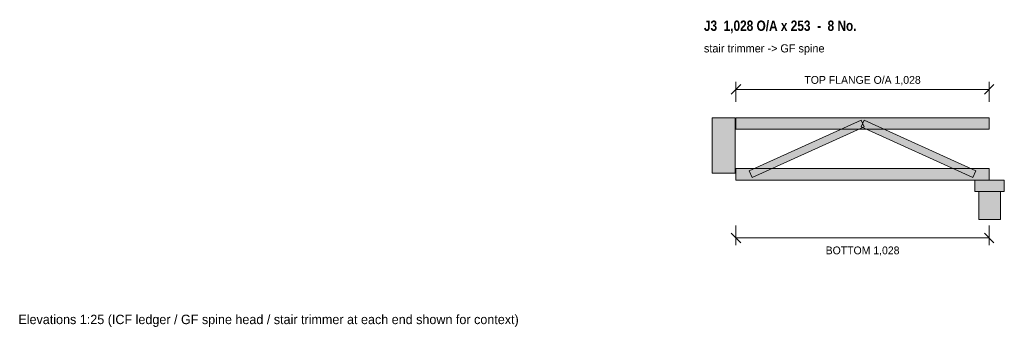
# Model space of a CAD drawing. Header units: millimetres. Extents: x -1454 to 2542, y 1727 to 2976.
import ezdxf
from ezdxf.enums import TextEntityAlignment as Align

# ---------------------------------------------------------------- set-up
doc = ezdxf.new("R2010")
doc.units = ezdxf.units.MM
for name, color, linetype in [('FILL-LIGHT', 7, 'Continuous'), ('FILL-MASONRY_FILL', 7, 'Continuous'), ('FILL-TIMBER', 7, 'Continuous'), ('LINE-C_595966', 7, 'Continuous'), ('LINE-C_6B451A', 7, 'Continuous'), ('LINE-C_735940', 7, 'Continuous'), ('LINE-C_B27326', 7, 'Continuous'), ('LINE-INK', 7, 'Continuous'), ('TEXT-INK', 7, 'Continuous'), ('TEXT-STEEL_GREY', 7, 'Continuous'), ('TEXT-TLS_BLUE', 7, 'Continuous')]:
    doc.layers.add(name, color=color, linetype=linetype)
doc.styles.add('OpenSansCondensed-Bold', font='OpenSansCondensed-Bold.ttf')

msp = doc.modelspace()

# ---------------------------------------------------------------- hatches: boundary and pattern name
at = {"layer": 'FILL-LIGHT', "true_color": 0xccd1db}
h = msp.add_hatch(color=256, dxfattribs=at)
h.dxf.hatch_style = 1
h.paths.add_polyline_path([(1519.2, 2334.8), (1506.8, 2362.2), (1960.5, 2568.2), (1973, 2540.8)])
h = msp.add_hatch(color=256, dxfattribs=at)
h.dxf.hatch_style = 1
h.paths.add_polyline_path([(2414.3, 2334.8), (1960.5, 2540.8), (1973, 2568.2), (2426.7, 2362.2)])
at = {"layer": 'FILL-MASONRY_FILL', "true_color": 0xf7f0e0}
h = msp.add_hatch(color=256, dxfattribs=at)
h.dxf.hatch_style = 1
h.paths.add_polyline_path([(2527, 2165), (2527, 2278), (2438, 2278), (2438, 2165)])
at = {"layer": 'FILL-TIMBER', "true_color": 0xedcc99}
h = msp.add_hatch(color=256, dxfattribs=at)
h.dxf.hatch_style = 1
h.paths.add_polyline_path([(1450, 2353), (1450, 2578), (1356, 2578), (1356, 2353)])
at = {"layer": 'FILL-TIMBER', "true_color": 0xeddbb8}
h = msp.add_hatch(color=256, dxfattribs=at)
h.dxf.hatch_style = 1
h.paths.add_polyline_path([(1453, 2531), (1453, 2578), (2480.5, 2578), (2480.5, 2531)])
h = msp.add_hatch(color=256, dxfattribs=at)
h.dxf.hatch_style = 1
h.paths.add_polyline_path([(1453, 2325), (1453, 2372), (2480.5, 2372), (2480.5, 2325)])
at = {"layer": 'FILL-TIMBER', "true_color": 0xe6dbcc}
h = msp.add_hatch(color=256, dxfattribs=at)
h.dxf.hatch_style = 1
h.paths.add_polyline_path([(2542, 2278), (2542, 2325), (2423, 2325), (2423, 2278)])

# ---------------------------------------------------------------- linework, layer by layer
at = {"layer": 'LINE-C_595966', "lineweight": 5}
for points in [[(1519.2, 2334.8), (1506.8, 2362.2), (1960.5, 2568.2), (1973, 2540.8)], [(2414.3, 2334.8), (1960.5, 2540.8), (1973, 2568.2), (2426.7, 2362.2)]]:
    msp.add_lwpolyline(points, close=True, dxfattribs=at)
at = {"layer": 'LINE-C_6B451A', "lineweight": 5}
for points in [[(1453, 2531), (1453, 2578), (2480.5, 2578), (2480.5, 2531)], [(1453, 2325), (1453, 2372), (2480.5, 2372), (2480.5, 2325)]]:
    msp.add_lwpolyline(points, close=True, dxfattribs=at)
at = {"layer": 'LINE-C_735940', "lineweight": 5}
for points in [[(2542, 2278), (2542, 2325), (2423, 2325), (2423, 2278)], [(2527, 2165), (2527, 2278), (2438, 2278), (2438, 2165)]]:
    msp.add_lwpolyline(points, close=True, dxfattribs=at)
at = {"layer": 'LINE-C_B27326', "lineweight": 5}
msp.add_lwpolyline([(1450, 2353), (1450, 2578), (1356, 2578), (1356, 2353)], close=True, dxfattribs=at)
at = {"layer": 'LINE-INK', "lineweight": 5}
for p, q in [((1453, 2643), (1453, 2723)), ((2480.5, 2643), (2480.5, 2723)), ((1433.6, 2673.6), (1472.4, 2712.4)), ((1453, 2693), (2480.5, 2693)), ((2461.1, 2673.6), (2499.9, 2712.4)), ((1453, 2140), (1453, 2060)), ((2480.5, 2140), (2480.5, 2060)), ((1433.6, 2109.4), (1472.4, 2070.6)), ((1453, 2090), (2480.5, 2090)), ((2461.1, 2109.4), (2499.9, 2070.6))]:
    msp.add_line(p, q, dxfattribs=at)

# ---------------------------------------------------------------- texts
at = {"layer": 'TEXT-INK'}
for s, p in [('TOP FLANGE O/A 1,028', (1966.8, 2715.5)), ('BOTTOM 1,028', (1966.8, 2023.4))]:
    msp.add_text(s, height=31.75, dxfattribs=at).set_placement(p, align=Align.CENTER)
at = {"layer": 'TEXT-STEEL_GREY'}
for s, height, p in [('stair trimmer -> GF spine', 33.02, (1323, 2843)), ('Elevations 1:25 (ICF ledger / GF spine head / stair trimmer at each end shown for context)', 38.1, (-1458.9, 1740))]:
    msp.add_text(s, height=height, dxfattribs=at).set_placement(p)
at = {"layer": 'TEXT-TLS_BLUE', "style": 'OpenSansCondensed-Bold'}
msp.add_text('J3  1,028 O/A x 253  -  8 No.', height=41.91, dxfattribs=at).set_placement((1323, 2930.5))

doc.saveas('drawing.dxf')
